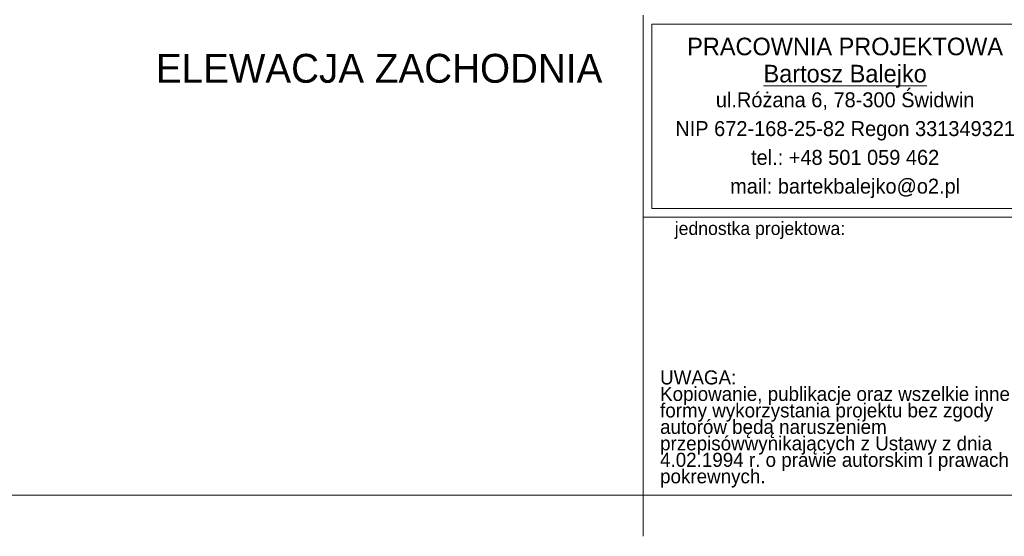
# Model space of a CAD drawing. Extents: x -366324 to -207045, y 68808 to 138616.
# Tile 139 of 170: x -234279 to -222352, y 107408 to 113666. Entities that reach past the tile are written whole.
import ezdxf

# ---------------------------------------------------------------- set-up
doc = ezdxf.new("R2010")
doc.units = 0
doc.header["$MEASUREMENT"] = 0
for name, color, linetype, lineweight in [('Arch opisy_Nr_Pióra__21', 7, 'Continuous', 9), ('ARCH TABELA_Nr_Pióra__21', 7, 'Continuous', 9), ('ARCH TABELA_Nr_Pióra__7', 7, 'Continuous', 13)]:
    doc.layers.add(name, color=color, linetype=linetype, lineweight=lineweight)
doc.styles.add('GENERATED_STYLE_5', font='txt')
doc.styles.add('GENERATED_STYLE_8', font='txt')
doc.styles.add('GENERATED_STYLE_9', font='txt')

msp = doc.modelspace()

# ---------------------------------------------------------------- linework, layer by layer
at = {"layer": 'ARCH TABELA_Nr_Pióra__21', "linetype": 'Continuous'}
for p, q in [((-226726.9, 107908.4), (-226726.9, 113719.6)), ((-226620.5, 113613.2), (-221939.6, 113613.2)), ((-226620.5, 111379.1), (-226620.5, 113613.2)), ((-226620.5, 111379.1), (-221939.6, 111379.1)), ((-226726.9, 111272.8), (-221833.3, 111272.8)), ((-209226.9, 107908.4), (-249976.9, 107908.4)), ((-226726.9, 107408.4), (-226726.9, 107908.4)), ((-226726.9, 107908.4), (-221833.3, 107908.4))]:
    msp.add_line(p, q, dxfattribs=at)

# ---------------------------------------------------------------- texts
at = {"layer": 'Arch opisy_Nr_Pióra__21', "linetype": 'Continuous', "insert": (-227220.8, 113252.4), "char_height": 350, "attachment_point": 3, "style": 'GENERATED_STYLE_5'}
msp.add_mtext('{ELEWACJA ZACHODNIA}', dxfattribs=at)
at = {"layer": 'ARCH TABELA_Nr_Pióra__7', "linetype": 'Continuous', "insert": (-224280.1, 113448.3), "char_height": 212.766, "attachment_point": 2, "line_spacing_factor": 0.926719, "style": 'GENERATED_STYLE_9'}
msp.add_mtext('{PRACOWNIA PROJEKTOWA\\P\\LBartosz Balejko}', dxfattribs=at)
at = {"layer": 'ARCH TABELA_Nr_Pióra__7', "linetype": 'Continuous', "style": 'GENERATED_STYLE_8'}
for s, insert, char_height, width, attachment_point, line_spacing_factor in [('{ul.Różana 6, 78-300 Świdwin\\PNIP 672-168-25-82 Regon 331349321\\Ptel.: +48 501 059 462\\Pmail: bartekbalejko@o2.pl}', (-224280.1, 112786.3), 180.852, 4680.851, 2, 1.156383), ('{UWAGA:\\PKopiowanie, publikacje oraz wszelkie inne formy wykorzystania projektu bez zgody autorów będą naruszeniem przepisówwynikających z Ustawy z dnia 4.02.1994 r. o prawie autorskim i prawach pokrewnych.}', (-226521.8, 109418.1), 170.2128, 4483.408, 1, 0.703415)]:
    msp.add_mtext(s, dxfattribs=dict(at, insert=insert, char_height=char_height, width=width, attachment_point=attachment_point, line_spacing_factor=line_spacing_factor))
at = {"layer": 'ARCH TABELA_Nr_Pióra__7', "linetype": 'Continuous', "insert": (-226344, 111218.1), "char_height": 159.58, "attachment_point": 1, "style": 'GENERATED_STYLE_8'}
msp.add_mtext('{jednostka projektowa:}', dxfattribs=at)

doc.saveas('drawing.dxf')
